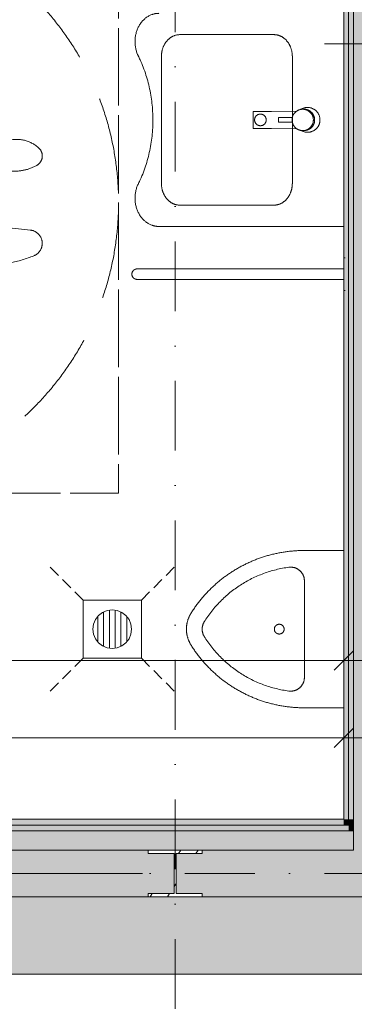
# Model space of a CAD drawing. Header units: millimetres. Extents: x -19278 to 18011, y -32369 to 41467.
# Tile 7 of 64: x -10892 to -10029, y 2552 to 5093. Entities that reach past the tile are written whole.
import ezdxf
from ezdxf.xclip import XClip

# ---------------------------------------------------------------- set-up
doc = ezdxf.new("R2010")
doc.units = ezdxf.units.MM
doc.header["$MEASUREMENT"] = 0
doc.header["$XCLIPFRAME"] = 0
for name, pattern in [('Krawędzie ukryte drobniejsze kopia-000', [45, 30, -15]), ('Krawędzie ukryte dłuższe', [225, 200, -25]), ('Kropki i Kreski', [360, 180, -90, 0, -90]), ('Przerywana', [370, 250, -120])]:
    doc.linetypes.add(name, pattern=pattern)
for name, color, linetype in [('2D - Rysunki i Obrazki', 7, 'Continuous'), ('PT.A.01_1_! konstrukcja stalowa', 7, 'Continuous'), ('PT.A.01_1_Ściany wewnętrzne', 7, 'Continuous'), ('PT.A.01_1_Ściany zewnętrzne', 7, 'Continuous')]:
    doc.layers.add(name, color=color, linetype=linetype)
for name, color, linetype, lineweight, true_color in [('PT.A.01_1_! konstrukcja stalowa_Nr_pióra__28_Nr_pióra__10', 7, 'Continuous', 18, 0xa80f02), ('PT.A.01_1_! pow os niepelnosprawnej_Nr_pióra__161_Nr_pióra__14', 7, 'Continuous', 18, 0x6a6a6a), ('PT.A.01_1_0_Nr_pióra__70_Nr_pióra__3', 7, 'Continuous', 18, 0x00bfbf), ('PT.A.01_1_Ściany zewnętrzne_Nr_pióra__174_Nr_pióra__22', 7, 'Continuous', 18, 0xe105fa)]:
    doc.layers.add(name, color=color, linetype=linetype, lineweight=lineweight, true_color=true_color)
for name, color, linetype, lineweight in [('PT.A.01_1_Osie_Nr_pióra__101_Nr_pióra__252', 252, 'Continuous', 18), ('PT.A.01_1_Strefy_Nr_pióra__6_Nr_pióra__5', 5, 'Continuous', 18), ('PT.A.01_1_Wnętrze - umeblowanie_Nr_pióra__1_Nr_pióra__7', 7, 'Continuous', 18), ('PT.A.01_1_Wnętrze - umeblowanie_Nr_pióra__6_Nr_pióra__5', 5, 'Continuous', 18), ('PT.A.01_1_Wymiarowanie_Nr_pióra__40_Nr_pióra__7', 7, 'Continuous', 18), ('PT.A.01_1_Ściany wewnętrzne_Nr_pióra__1_Nr_pióra__7', 7, 'Continuous', 18), ('PT.A.01_1_Ściany wewnętrzne_Nr_pióra__41_Nr_pióra__7', 7, 'Continuous', 18), ('PT.A.01_1_Ściany zewnętrzne_Nr_pióra__1_Nr_pióra__7', 7, 'Continuous', 18), ('PT.A.01_1_Ściany zewnętrzne_Nr_pióra__41_Nr_pióra__7', 7, 'Continuous', 18)]:
    doc.layers.add(name, color=color, linetype=linetype, lineweight=lineweight)
doc.linetypes.add('Zygzak duży', pattern='A,0,[2,PT.A.011.Shx,S=2.239859,R=0,X=0,Y=0],-282.222223,0', length=282.222223)

# ---------------------------------------------------------------- blocks, each defined once
blk = doc.blocks.new('Rysunek_1_1', base_point=(2114.4, 3072.6))
at = {"layer": 'PT.A.01_1_! konstrukcja stalowa', "linetype": 'Continuous', "lineweight": 0, "true_color": 0x000000}
h = blk.add_hatch(dxfattribs=at)
h.set_pattern_fill('Stal_0001', color=18, style=0, pattern_type=2)
h.set_pattern_definition([(56.608404, (-189831.09, 691936.45), (-93.929467, 61.915307), []), (56.608404, (-189862.4, 691957.09), (-93.929467, 61.915307), [])])
h.paths.add_polyline_path([(-10561.3, 2838), (-10561.3, 2829.5), (-10421.3, 2829.5), (-10421.3, 2838), (-10488.6, 2838), (-10488.6, 2941), (-10421.3, 2941), (-10421.3, 2949.5), (-10561.3, 2949.5), (-10561.3, 2941), (-10494.1, 2941), (-10494.1, 2838)])
at = {"layer": 'PT.A.01_1_Ściany wewnętrzne', "linetype": 'Continuous', "lineweight": 0, "true_color": 0xffffff}
for points in [[(-10056.4, 5460.5), (-10056.4, 3029.5), (-10043.9, 3029.5), (-10043.9, 5460.5)], [(-10043.9, 5460.5), (-10043.9, 3029.5), (-10031.4, 3029.5), (-10031.4, 5460.5)], [(-9881.4, 3029.5), (-9881.4, 5460.5), (-10031.4, 5460.5), (-10031.4, 3029.5)]]:
    blk.add_hatch(color=7, dxfattribs=at).paths.add_polyline_path(points)
at = {"layer": 'PT.A.01_1_Ściany zewnętrzne', "linetype": 'Continuous', "lineweight": 0, "true_color": 0xffffff}
for points in [[(-10056.4, 3029.5), (-12156.4, 3029.5), (-12156.4, 3014.5), (-10056.4, 3014.5)], [(-10043.9, 3029.5), (-10056.4, 3029.5), (-10056.4, 3014.5), (-10043.9, 3014.5)], [(-10031.4, 3029.5), (-10043.9, 3029.5), (-10043.9, 3014.5), (-10031.4, 3014.5)], [(-9881.4, 3029.5), (-10031.4, 3029.5), (-10031.4, 3014.5), (-9881.4, 3014.5)], [(-10031.4, 2999.5), (-12181.4, 2999.5), (-12181.4, 2949.5), (-10031.4, 2949.5)], [(-10043.9, 3014.5), (-12168.9, 3014.5), (-12168.9, 2999.5), (-10043.9, 2999.5)], [(-10031.4, 3014.5), (-10043.9, 3014.5), (-10043.9, 2999.5), (-10031.4, 2999.5)], [(-9881.4, 3014.5), (-10031.4, 3014.5), (-10031.4, 2999.5), (-9881.4, 2999.5)], [(-9881.4, 2999.5), (-10031.4, 2999.5), (-10031.4, 2949.5), (-9881.4, 2949.5)], [(-12181.4, 2829.5), (-10561.3, 2829.5), (-10561.3, 2838), (-10494.1, 2838), (-10494.1, 2941), (-10561.3, 2941), (-10561.3, 2949.5), (-10421.3, 2949.5), (-10421.3, 2941), (-10488.6, 2941), (-10488.6, 2838), (-10421.3, 2838), (-10421.3, 2829.5), (-10031.4, 2829.5), (-10031.4, 2949.5), (-12181.4, 2949.5)], [(-9881.4, 2949.5), (-10031.4, 2949.5), (-10031.4, 2829.5), (-9881.4, 2829.5)]]:
    blk.add_hatch(color=7, dxfattribs=at).paths.add_polyline_path(points)
at = {"layer": 'PT.A.01_1_Ściany zewnętrzne_Nr_pióra__174_Nr_pióra__22', "linetype": 'Continuous'}
blk.add_hatch(color=256, dxfattribs=at).paths.add_polyline_path([(-14056.4, 2629.5), (-9376.4, 2629.5), (-9376.4, 2829.5), (-10421.3, 2829.5), (-10421.3, 2829.5), (-10561.3, 2829.5), (-10561.3, 2829.5), (-13896.4, 2829.5)])
at = {"layer": 'PT.A.01_1_! konstrukcja stalowa_Nr_pióra__28_Nr_pióra__10', "linetype": 'Continuous'}
for p, q in [((-10421.3, 2949.5), (-10561.3, 2949.5)), ((-10561.3, 2949.5), (-10561.3, 2941)), ((-10421.3, 2941), (-10421.3, 2949.5)), ((-10561.3, 2941), (-10494.1, 2941)), ((-10494.1, 2941), (-10494.1, 2838)), ((-10488.6, 2838), (-10488.6, 2941)), ((-10488.6, 2941), (-10421.3, 2941)), ((-10494.1, 2838), (-10561.3, 2838)), ((-10561.3, 2838), (-10561.3, 2829.7)), ((-10561.3, 2829.7), (-10561.3, 2829.5)), ((-10561.3, 2829.5), (-10421.3, 2829.5)), ((-10421.3, 2838), (-10488.6, 2838)), ((-10421.3, 2829.7), (-10421.3, 2838)), ((-10421.3, 2829.5), (-10421.3, 2829.7))]:
    blk.add_line(p, q, dxfattribs=at)
at = {"layer": 'PT.A.01_1_! pow os niepelnosprawnej_Nr_pióra__161_Nr_pióra__14', "linetype": 'Krawędzie ukryte dłuższe', "flags": 128}
blk.add_lwpolyline([(-12137.4, 5371.1), (-10637.4, 5371.1), (-10637.4, 3871.1), (-12137.4, 3871.1)], close=True, dxfattribs=at)
at = {"layer": 'PT.A.01_1_! pow os niepelnosprawnej_Nr_pióra__161_Nr_pióra__14', "linetype": 'Przerywana'}
blk.add_circle((-11387.4, 4621.1), 750, dxfattribs=at)
at = {"layer": 'PT.A.01_1_0_Nr_pióra__70_Nr_pióra__3', "linetype": 'Continuous'}
for p, q in [((-10106.4, 5030.5), (-10056.4, 5030.5)), ((-10056.4, 5030.5), (-9556.4, 5030.5))]:
    blk.add_line(p, q, dxfattribs=at)
at = {"layer": 'PT.A.01_1_Osie_Nr_pióra__101_Nr_pióra__252', "linetype": 'Kropki i Kreski'}
for p, q in [((-10491.4, 379.6), (-10491.4, 13044.6)), ((-18028.2, 2889.5), (370.6, 2889.5))]:
    blk.add_line(p, q, dxfattribs=at)
at = {"layer": 'PT.A.01_1_Strefy_Nr_pióra__6_Nr_pióra__5', "linetype": 'Continuous'}
for p, q in [((-10056.4, 4478.4), (-10056.4, 4393.9)), ((-10056.4, 4478.4), (-10053, 4478.4)), ((-10056.4, 4449.7), (-10589.6, 4449.7)), ((-10056.4, 4422.6), (-10589.6, 4422.6)), ((-10056.4, 4393.9), (-10053, 4393.9))]:
    blk.add_line(p, q, dxfattribs=at)
blk.add_arc((-10589.6, 4436.1), 13.5, 90, 270, dxfattribs=at)
at = {"layer": 'PT.A.01_1_Wnętrze - umeblowanie_Nr_pióra__1_Nr_pióra__7', "linetype": 'Continuous'}
for p, q in [((-10843.1, 4761.5), (-10843, 4761.5)), ((-10848.5, 4716.7), (-10848.4, 4716.8)), ((-10865, 4549.9), (-10935.5, 4557.6)), ((-10865, 4549.9), (-10865, 4549.9)), ((-10855.9, 4483.6), (-10855.8, 4483.6))]:
    blk.add_line(p, q, dxfattribs=at)
at = {"layer": 'PT.A.01_1_Wnętrze - umeblowanie_Nr_pióra__1_Nr_pióra__7', "linetype": 'Zygzak duży'}
blk.add_line((-10576, 2889.5), (-12181.4, 2889.5), dxfattribs=at)
at = {"layer": 'PT.A.01_1_Wnętrze - umeblowanie_Nr_pióra__1_Nr_pióra__7', "linetype": 'Continuous'}
for centre, radius, start, end in [((-10900.3, 4699.8), 84.2, 47.1659, 101.8151), ((-10862, 4741.1), 27.9, 299.1731, 47.1659), ((-10905.5, 4819), 117.1, 264.8934, 299.1731), ((-10868.8, 4515.6), 34.5, 291.9692, 83.7627), ((-10986.6, 4807.7), 349.5, 281.3967, 291.9692)]:
    blk.add_arc(centre, radius, start, end, dxfattribs=at)
at = {"layer": 'PT.A.01_1_Wnętrze - umeblowanie_Nr_pióra__6_Nr_pióra__5', "linetype": 'Continuous'}
for p, q in [((-10056.5, 5109.2), (-10056.5, 4559.2)), ((-10235.3, 5054.2), (-10480.4, 5054.2)), ((-10526.8, 4999.2), (-10526.8, 4669.2)), ((-10189, 4999.2), (-10189, 4669.2)), ((-10242.4, 4856.2), (-10289.9, 4856.2)), ((-10289.9, 4856.2), (-10289.9, 4812.2)), ((-10177.8, 4856.9), (-10242.4, 4856.2)), ((-10161, 4864.1), (-10172.1, 4859.9)), ((-10224.9, 4840.2), (-10189.2, 4840.2)), ((-10224.9, 4840.2), (-10224.9, 4828.2)), ((-10224.9, 4828.2), (-10189.2, 4828.2)), ((-10289.9, 4812.2), (-10242.4, 4812.2)), ((-10242.4, 4812.2), (-10177.8, 4811.5)), ((-10172.1, 4808.5), (-10161, 4804.3)), ((-10480.4, 4614.2), (-10235.3, 4614.2)), ((-10056.5, 4559.2), (-10533.4, 4559.2)), ((-10157.9, 3723), (-10056.4, 3723)), ((-10056.4, 3317), (-10056.4, 3723)), ((-10157.9, 3644.5), (-10157.9, 3395.5)), ((-10578.6, 3595), (-10728.6, 3595)), ((-10728.6, 3595), (-10728.6, 3445)), ((-10578.6, 3445), (-10578.6, 3595)), ((-10688.9, 3555.4), (-10678.6, 3563.3)), ((-10678.6, 3563.3), (-10666.5, 3568.3)), ((-10676.1, 3564.3), (-10676.1, 3475.7)), ((-10666.5, 3568.3), (-10653.6, 3570)), ((-10661.1, 3471), (-10661.1, 3569)), ((-10653.6, 3570), (-10640.6, 3568.3)), ((-10646.1, 3569), (-10646.1, 3471)), ((-10640.6, 3568.3), (-10628.6, 3563.3)), ((-10631.1, 3475.7), (-10631.1, 3564.3)), ((-10628.6, 3563.3), (-10618.2, 3555.4)), ((-10703.6, 3520), (-10701.9, 3532.9)), ((-10701.9, 3532.9), (-10696.9, 3545)), ((-10696.9, 3545), (-10688.9, 3555.4)), ((-10691.1, 3487.4), (-10691.1, 3552.6)), ((-10618.2, 3555.4), (-10610.3, 3545)), ((-10616.1, 3552.6), (-10616.1, 3487.4)), ((-10610.3, 3545), (-10605.3, 3532.9)), ((-10605.3, 3532.9), (-10603.6, 3520)), ((-10701.9, 3507.1), (-10703.6, 3520)), ((-10696.9, 3495), (-10701.9, 3507.1)), ((-10605.3, 3507.1), (-10610.3, 3495)), ((-10603.6, 3520), (-10605.3, 3507.1)), ((-10688.9, 3484.6), (-10696.9, 3495)), ((-10678.6, 3476.7), (-10688.9, 3484.6)), ((-10618.2, 3484.6), (-10628.6, 3476.7)), ((-10610.3, 3495), (-10618.2, 3484.6)), ((-10666.5, 3471.7), (-10678.6, 3476.7)), ((-10653.6, 3470), (-10666.5, 3471.7)), ((-10640.6, 3471.7), (-10653.6, 3470)), ((-10628.6, 3476.7), (-10640.6, 3471.7)), ((-10728.6, 3445), (-10578.6, 3445)), ((-10157.9, 3317), (-10056.4, 3317))]:
    blk.add_line(p, q, dxfattribs=at)
at = {"layer": 'PT.A.01_1_Wnętrze - umeblowanie_Nr_pióra__6_Nr_pióra__5', "linetype": 'Krawędzie ukryte drobniejsze kopia-000'}
for p, q in [((-10728.6, 3595), (-10815.8, 3682.2)), ((-10578.6, 3595), (-10491.4, 3682.2)), ((-10728.6, 3445), (-10815.8, 3357.8)), ((-10578.6, 3445), (-10491.4, 3357.8))]:
    blk.add_line(p, q, dxfattribs=at)
at = {"layer": 'PT.A.01_1_Wnętrze - umeblowanie_Nr_pióra__6_Nr_pióra__5', "linetype": 'Continuous'}
for centre, radius in [((-10162.3, 4834.2), 27.5), ((-10271.4, 4834.2), 15), ((-10222.8, 3520), 12.6)]:
    blk.add_circle(centre, radius, dxfattribs=at)
for centre, radius, start, end in [((-10162.3, 4834.2), 27.5, 110.8325, 124.3749), ((-10149.7, 4834.2), 32, 249.1675, 110.8325), ((-10159, 4834.2), 27.5, 266.3287, 93.6713), ((-10162.3, 4834.2), 27.5, 235.6251, 249.1675), ((-10157.9, 3377.9), 345.1, 90, 148.1092), ((-10157.9, 3377.9), 304.5, 97.5275, 148.1092), ((-10193.4, 3644.5), 35.5, 0, 97.0582), ((-10386.2, 3520), 76.1, 148.1092, 211.8908), ((-10386.2, 3520), 35.5, 148.1092, 211.8908), ((-10157.9, 3662.1), 304.5, 211.8908, 262.4725), ((-10157.9, 3662.1), 345.1, 211.8908, 270), ((-10193.4, 3395.5), 35.5, 262.9418, 360)]:
    blk.add_arc(centre, radius, start, end, dxfattribs=at)
for centre, major_axis, start_param, end_param in [((-10533.4, 5036.2), (0, 73), 0, 2.147669), ((-10479.4, 4998), (0, 56.2), 0.021486, 1.549311), ((-10236.4, 4998), (0, 56.2), 4.733875, 6.2617), ((-10825.1, 4834.2), (0, 327.8), 4.188401, 5.239837), ((-10533.4, 4632.2), (0, 73), 0.993924, 3.141593), ((-10479.4, 4670.4), (0, 56.2), 1.592282, 3.120107), ((-10236.4, 4670.4), (0, 56.2), 3.163078, 4.690903)]:
    blk.add_ellipse(centre, major_axis=major_axis, ratio=0.842831, start_param=start_param, end_param=end_param, dxfattribs=at)
at = {"layer": 'PT.A.01_1_Wymiarowanie_Nr_pióra__40_Nr_pióra__7', "linetype": 'Continuous'}
for p, q in [((-10056.4, 3486), (-10056.4, 3392.3)), ((-10056.4, 3486), (-10056.4, 3392.3)), ((-10081.4, 3414.2), (-10031.4, 3464.2)), ((-10081.4, 3414.2), (-10031.4, 3464.2)), ((-10056.4, 3439.2), (-12156.4, 3439.2)), ((-9856.4, 3439.2), (-10056.4, 3439.2)), ((-9856.4, 3439.2), (-10056.4, 3439.2)), ((-10056.4, 3286), (-10056.4, 3192.3)), ((-10056.4, 3286), (-10056.4, 3192.3)), ((-10081.4, 3214.2), (-10031.4, 3264.2)), ((-10081.4, 3214.2), (-10031.4, 3264.2)), ((-10056.4, 3239.2), (-12156.4, 3239.2)), ((-10056.4, 3239.2), (-12156.4, 3239.2)), ((-9856.4, 3239.2), (-10056.4, 3239.2)), ((-9856.4, 3239.2), (-10056.4, 3239.2)), ((-9856.4, 3239.2), (-10056.4, 3239.2))]:
    blk.add_line(p, q, dxfattribs=at)
at = {"layer": 'PT.A.01_1_Ściany wewnętrzne_Nr_pióra__1_Nr_pióra__7', "linetype": 'Continuous'}
blk.add_line((-10043.9, 5460.5), (-10043.9, 3029.5), dxfattribs=at)
at = {"layer": 'PT.A.01_1_Ściany wewnętrzne_Nr_pióra__1_Nr_pióra__7', "linetype": 'Continuous', "flags": 128}
blk.add_lwpolyline([(-10056.4, 5460.5), (-10056.4, 3029.5)], dxfattribs=at)
at = {"layer": 'PT.A.01_1_Ściany wewnętrzne_Nr_pióra__41_Nr_pióra__7', "linetype": 'Continuous'}
blk.add_line((-10031.4, 5460.5), (-10031.4, 3029.5), dxfattribs=at)
at = {"layer": 'PT.A.01_1_Ściany zewnętrzne_Nr_pióra__1_Nr_pióra__7', "linetype": 'Continuous'}
blk.add_line((-10043.9, 3029.5), (-10043.9, 3014.5), dxfattribs=at)
at = {"layer": 'PT.A.01_1_Ściany zewnętrzne_Nr_pióra__1_Nr_pióra__7', "linetype": 'Continuous', "flags": 128}
blk.add_lwpolyline([(-10056.4, 3029.5), (-12156.4, 3029.5)], dxfattribs=at)
at = {"layer": 'PT.A.01_1_Ściany zewnętrzne_Nr_pióra__41_Nr_pióra__7', "linetype": 'Continuous'}
for p, q in [((-10031.4, 3029.5), (-10031.4, 3014.5)), ((-10031.4, 2999.5), (-12181.4, 2999.5)), ((-10043.9, 3014.5), (-12168.9, 3014.5)), ((-10031.4, 3014.5), (-10031.4, 2999.5)), ((-10031.4, 2999.5), (-10031.4, 2949.5)), ((-10031.4, 2949.5), (-12181.4, 2949.5)), ((-12181.4, 2829.5), (-10561.3, 2829.5)), ((-10421.3, 2829.5), (-10031.4, 2829.5)), ((-10031.4, 2829.5), (-9881.4, 2829.5))]:
    blk.add_line(p, q, dxfattribs=at)
at = {"layer": 'PT.A.01_1_Ściany zewnętrzne_Nr_pióra__41_Nr_pióra__7', "linetype": 'Continuous', "flags": 128}
blk.add_lwpolyline([(-14056.4, 2629.5), (-9376.4, 2629.5)], dxfattribs=at)

msp = doc.modelspace()

# ---------------------------------------------------------------- block references
at = {"layer": '2D - Rysunki i Obrazki', "color": 151, "linetype": 'Continuous', "lineweight": 13, "true_color": 0x80c2ff}
ref = msp.add_blockref('Rysunek_1_1', (2114.4, 3072.6), dxfattribs=at)
XClip(ref).set_block_clipping_path([(-11177.5234049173, -36557.2258517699), (29952.3944637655, -28108.1790241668), (15406.2423630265, 42702.4169420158), (-25723.6755056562, 34253.3701144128)])

doc.saveas('drawing.dxf')
